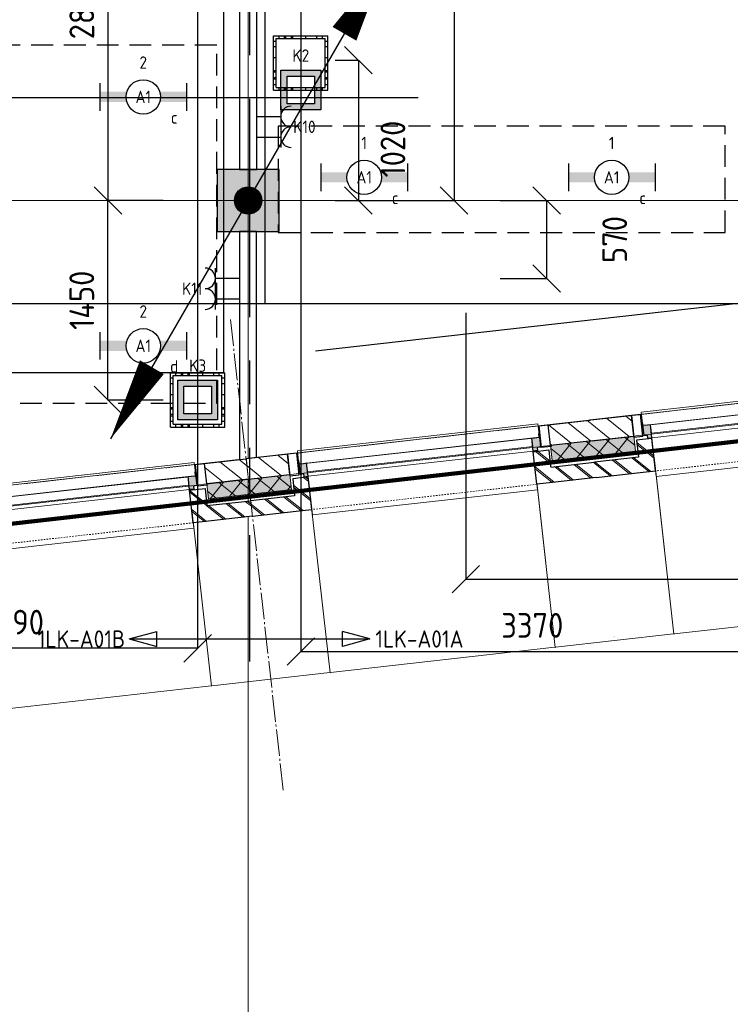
# Model space of a CAD drawing. Header units: millimetres. Extents: x -38031 to 110605, y -30229 to 92226.
# Tile 24 of 194: x 11448 to 16616, y -2345 to 4815. Entities that reach past the tile are written whole.
import ezdxf
from ezdxf.enums import TextEntityAlignment as Align

# ---------------------------------------------------------------- set-up
doc = ezdxf.new("R2010")
doc.units = ezdxf.units.MM
doc.header["$LTSCALE"] = 50
doc.set_wipeout_variables(frame=1)
doc.header["$PDMODE"] = 1
for name, pattern in [('HIDDEN', [9.525, 6.35, -3.175]), ('HIDDEN2', [4.7625, 3.175, -1.5875]), ('PHANTOM', [63.5, 31.75, -6.35, 6.35, -6.35, 6.35, -6.35]), ('STYLE_01', [0.41664, 0.20828, -0.20836]), ('STYLE_07', [1.875, 0.625, -0.20828, 0.625, -0.20836, 0.06943, -0.13893]), ('STYLE_11', [5, 3.888855, -0.416718, 0.277786, -0.416641])]:
    doc.linetypes.add(name, pattern=pattern)
for name, color, linetype, lineweight in [('00 ALGEMEEN', 7, 'Continuous', 15), ('05 LINE-.Stramien', 1, 'STYLE_11', 15), ('05 LINE-0.10 grijs', 8, 'Continuous', 9), ('21 WAND BUITEN-21F_baksteen', 7, 'Continuous', 25), ('21 WAND BUITEN-21F_kalkzandsteen', 7, 'Continuous', 25), ('21 WAND BUITEN-29_isolatie', 1, 'Continuous', 15), ('Guides', 203, 'Continuous', 13), ('koppenmaten', 163, 'Continuous', 15), ('stramien', 1, 'Continuous', 15)]:
    doc.layers.add(name, color=color, linetype=linetype, lineweight=lineweight)
for name, color, linetype in [('AL$1A---_ALGEMEEN', 8, 'Continuous'), ('AL------_MAATVOERING', 2, 'Continuous'), ('AM$1A---_ARCERING', 8, 'Continuous'), ('AT$1A---_TEKST025', 8, 'Continuous'), ('BOUWKUNDIG', 8, 'Continuous'), ('brandscheiding', 5, 'HIDDEN'), ('EL6121--', 3, 'Continuous'), ('EL6212--_S', 4, 'Continuous'), ('EL6222--', 3, 'Continuous'), ('EL6311--', 3, 'Continuous'), ('Kastenscheiding', 4, 'PHANTOM'), ('LICHT_TEXT018', 1, 'Continuous'), ('versterkte strook', 7, 'Continuous'), ('Vloerdoos (2e)', 51, 'Continuous'), ('Vloerdoos (OUD)', 51, 'Continuous')]:
    doc.layers.add(name, color=color, linetype=linetype)
doc.styles.add('Arial', font='ARIAL.TTF')
doc.styles.add('BURO-018', font='iso.shx', dxfattribs={"height": 90})
doc.styles.add('BURO-035', font='ISO.shx', dxfattribs={"height": 175})
doc.styles.get("Standard").update_dxf_attribs({"font": 'iso.shx'})
doc.dimstyles.new('STABICAD', dxfattribs={"dimscale": 100, "dimtxt": 1.8, "dimasz": 2, "dimexe": 0, "dimexo": 2.5, "dimgap": 1.5, "dimtad": 0, "dimdec": 0, "dimrnd": 10, "dimzin": 0, "dimdsep": 46, "dimtxsty": 'Standard', "dimblk1": 'OBLIQUE', "dimblk2": 'OBLIQUE', "dimsah": 1, "dimcen": -3, "dimadec": 0, "dimazin": 0, "dimtfac": 1, "dimtdec": 0, "dimtofl": 0, "dimtmove": 2, "dimatfit": 3, "dimfxl": 0, "dimtvp": 1.055556, "dimtolj": 1, "dimtzin": 0, "dimarcsym": 0})
doc.dimstyles.new('VyA', dxfattribs={"dimtxt": 2.272868, "dimasz": 2.120801, "dimexe": 1.5, "dimexo": 1.59, "dimgap": 0.5, "dimtad": 1, "dimdec": 0, "dimzin": 11, "dimtxsty": 'Arial', "dimblk": 'VW_SLASH', "dimcen": 0, "dimdle": 1, "dimazin": 0, "dimtfac": 0.8, "dimtdec": 0, "dimtix": 1, "dimtmove": 0, "dimatfit": 0, "dimldrblk": 'VW_FILLEDARROW', "dimfxl": 0, "dimfrac": 2, "dimtolj": 1, "dimtzin": 11, "dimarcsym": 0})
pattern_1 = [(45, (0, 0), (70.7107, -70.7107), []), (45, (7.07, -7.07), (70.7107, -70.7107), [])]
pattern_2 = [(135, (0, 0), (70.7107, 70.7107), []), (45, (299.34, -299.34), (70.7107, -70.7107), [])]
pattern_3 = [(45, (0, 0), (70.7107, -70.7107), [])]

# ---------------------------------------------------------------- blocks, each defined once
blk = doc.blocks.new('_Oblique')
at = {"color": 0, "linetype": 'ByBlock', "lineweight": -2}
blk.add_line((-0.5, -0.5), (0.5, 0.5), dxfattribs=at)
blk = doc.blocks.new('*D173')
at = {"layer": 'AL------_MAATVOERING', "color": 0, "lineweight": -2}
for p, q in [((14692.4, 2682.9), (14692.4, 745.8)), ((20610, 1948.4), (20610, 745.8)), ((14692.4, 745.8), (20610, 745.8))]:
    blk.add_line(p, q, dxfattribs=at)
at = {"layer": 'Defpoints', "color": 0}
for p in [(14692.4, 2932.9), (20610, 2198.4), (20610, 745.8)]:
    blk.add_point(p, dxfattribs=at)
at = {"layer": 'AL------_MAATVOERING', "color": 0, "lineweight": -2, "xscale": 200, "yscale": 200, "zscale": 200, "rotation": 180}
blk.add_blockref('_Oblique', (14692.4, 745.8), dxfattribs=at)
at = {"layer": 'AL------_MAATVOERING', "color": 0, "lineweight": -2, "xscale": 200, "yscale": 200, "zscale": 200}
blk.add_blockref('_Oblique', (20610, 745.8), dxfattribs=at)
at = {"layer": 'AL------_MAATVOERING', "color": 0, "insert": (17651.2, 935.8), "char_height": 180, "attachment_point": 5}
blk.add_mtext('\\A1;5920', dxfattribs=at)
blk = doc.blocks.new('*D174')
at = {"layer": 'AL------_MAATVOERING', "color": 0, "lineweight": -2}
for p, q in [((13492.4, 9998.4), (13492.4, 220.4)), ((16860, 9998.4), (16860, 220.4)), ((13492.4, 220.4), (16860, 220.4))]:
    blk.add_line(p, q, dxfattribs=at)
at = {"layer": 'Defpoints', "color": 0}
for p in [(13492.4, 10248.4), (16860, 10248.4), (16860, 220.4)]:
    blk.add_point(p, dxfattribs=at)
at = {"layer": 'AL------_MAATVOERING', "color": 0, "lineweight": -2, "xscale": 200, "yscale": 200, "zscale": 200, "rotation": 180}
blk.add_blockref('_Oblique', (13492.4, 220.4), dxfattribs=at)
at = {"layer": 'AL------_MAATVOERING', "color": 0, "lineweight": -2, "xscale": 200, "yscale": 200, "zscale": 200}
blk.add_blockref('_Oblique', (16860, 220.4), dxfattribs=at)
at = {"layer": 'AL------_MAATVOERING', "color": 0, "insert": (15176.2, 410.4), "char_height": 180, "attachment_point": 5}
blk.add_mtext('\\A1;3370', dxfattribs=at)
blk = doc.blocks.new('*D175')
at = {"layer": 'AL------_MAATVOERING', "color": 0, "lineweight": -2}
for p, q in [((10050, 16248.4), (10050, 243.8)), ((12742.4, 16248.4), (12742.4, 243.8)), ((12742.4, 243.8), (10050, 243.8))]:
    blk.add_line(p, q, dxfattribs=at)
at = {"layer": 'Defpoints', "color": 0}
for p in [(10050, 16498.4), (12742.4, 16498.4), (10050, 243.8)]:
    blk.add_point(p, dxfattribs=at)
at = {"layer": 'AL------_MAATVOERING', "color": 0, "lineweight": -2, "xscale": 200, "yscale": 200, "zscale": 200, "rotation": 180}
blk.add_blockref('_Oblique', (10050, 243.8), dxfattribs=at)
at = {"layer": 'AL------_MAATVOERING', "color": 0, "lineweight": -2, "xscale": 200, "yscale": 200, "zscale": 200}
blk.add_blockref('_Oblique', (12742.4, 243.8), dxfattribs=at)
at = {"layer": 'AL------_MAATVOERING', "color": 0, "insert": (11396.2, 433.8), "char_height": 180, "attachment_point": 5}
blk.add_mtext('\\A1;2690', dxfattribs=at)
blk = doc.blocks.new('*D177')
at = {"layer": 'AL------_MAATVOERING', "color": 0, "lineweight": -2}
for p, q in [((14942.4, 3500), (15280.8, 3500)), ((15280.8, 2932.9), (15280.8, 3500)), ((14942.4, 2932.9), (15280.8, 2932.9))]:
    blk.add_line(p, q, dxfattribs=at)
at = {"layer": 'Defpoints', "color": 0}
for p in [(14692.4, 3500), (15280.8, 3500), (14692.4, 2932.9)]:
    blk.add_point(p, dxfattribs=at)
at = {"layer": 'AL------_MAATVOERING', "color": 0, "lineweight": -2, "xscale": 200, "yscale": 200, "zscale": 200}
for p, rotation in [((15280.8, 3500), 90), ((15280.8, 2932.9), 270)]:
    blk.add_blockref('_Oblique', p, dxfattribs=dict(at, rotation=rotation))
at = {"layer": 'AL------_MAATVOERING', "color": 0, "insert": (15775.8, 3216.5), "char_height": 180, "attachment_point": 5, "rotation": 90}
blk.add_mtext('\\A1;570', dxfattribs=at)
blk = doc.blocks.new('*D181')
at = {"layer": 'AL------_MAATVOERING', "color": 0, "lineweight": -2}
for p, q in [((13742.4, 7648.4), (14606.9, 7648.4)), ((14606.9, 7648.4), (14606.9, 3500)), ((13742.4, 3500), (14606.9, 3500))]:
    blk.add_line(p, q, dxfattribs=at)
at = {"layer": 'Defpoints', "color": 0}
for p in [(13492.4, 7648.4), (13492.4, 3500), (14606.9, 3500)]:
    blk.add_point(p, dxfattribs=at)
at = {"layer": 'AL------_MAATVOERING', "color": 0, "lineweight": -2, "xscale": 200, "yscale": 200, "zscale": 200}
for p, rotation in [((14606.9, 7648.4), 90), ((14606.9, 3500), 270)]:
    blk.add_blockref('_Oblique', p, dxfattribs=dict(at, rotation=rotation))
at = {"layer": 'AL------_MAATVOERING', "color": 0, "insert": (14416.9, 5574.2), "char_height": 180, "attachment_point": 5, "rotation": 90}
blk.add_mtext('\\A1;4150', dxfattribs=at)
blk = doc.blocks.new('*D182')
at = {"layer": 'AL------_MAATVOERING', "color": 0, "lineweight": -2}
for p, q in [((13742.4, 4520.2), (13911.2, 4520.2)), ((13911.2, 4520.2), (13911.2, 3500)), ((13742.4, 3500), (13911.2, 3500))]:
    blk.add_line(p, q, dxfattribs=at)
at = {"layer": 'Defpoints', "color": 0}
for p in [(13492.4, 4520.2), (13492.4, 3500), (13911.2, 3500)]:
    blk.add_point(p, dxfattribs=at)
at = {"layer": 'AL------_MAATVOERING', "color": 0, "lineweight": -2, "xscale": 200, "yscale": 200, "zscale": 200}
for p, rotation in [((13911.2, 4520.2), 90), ((13911.2, 3500), 270)]:
    blk.add_blockref('_Oblique', p, dxfattribs=dict(at, rotation=rotation))
at = {"layer": 'AL------_MAATVOERING', "color": 0, "insert": (14162.5, 3874.2), "char_height": 180, "attachment_point": 5, "rotation": 90}
blk.add_mtext('\\A1;1020', dxfattribs=at)
blk = doc.blocks.new('*D190')
at = {"layer": 'AL------_MAATVOERING', "color": 0, "lineweight": -2}
for p, q in [((12492.4, 3500), (12090.1, 3500)), ((12090.1, 2049.2), (12090.1, 3500)), ((12492.4, 2049.2), (12090.1, 2049.2))]:
    blk.add_line(p, q, dxfattribs=at)
at = {"layer": 'Defpoints', "color": 0}
for p in [(12090.1, 3500), (12742.4, 3500), (12742.4, 2049.2)]:
    blk.add_point(p, dxfattribs=at)
at = {"layer": 'AL------_MAATVOERING', "color": 0, "lineweight": -2, "xscale": 200, "yscale": 200, "zscale": 200}
for p, rotation in [((12090.1, 3500), 90), ((12090.1, 2049.2), 270)]:
    blk.add_blockref('_Oblique', p, dxfattribs=dict(at, rotation=rotation))
at = {"layer": 'AL------_MAATVOERING', "color": 0, "insert": (11900.1, 2774.6), "char_height": 180, "attachment_point": 5, "rotation": 90}
blk.add_mtext('\\A1;1450', dxfattribs=at)
blk = doc.blocks.new('*D191')
at = {"layer": 'AL------_MAATVOERING', "color": 0, "lineweight": -2}
for p, q in [((12492.4, 6298.4), (12090.1, 6298.4)), ((12090.1, 6298.4), (12090.1, 3500)), ((12492.4, 3500), (12090.1, 3500))]:
    blk.add_line(p, q, dxfattribs=at)
at = {"layer": 'Defpoints', "color": 0}
for p in [(12742.4, 6298.4), (12090.1, 3500), (12742.4, 3500)]:
    blk.add_point(p, dxfattribs=at)
at = {"layer": 'AL------_MAATVOERING', "color": 0, "lineweight": -2, "xscale": 200, "yscale": 200, "zscale": 200}
for p, rotation in [((12090.1, 6298.4), 90), ((12090.1, 3500), 270)]:
    blk.add_blockref('_Oblique', p, dxfattribs=dict(at, rotation=rotation))
at = {"layer": 'AL------_MAATVOERING', "color": 0, "insert": (11900.1, 4899.2), "char_height": 180, "attachment_point": 5, "rotation": 90}
blk.add_mtext('\\A1;2800', dxfattribs=at)
blk = doc.blocks.new('1115B6630')
at = {"color": 0}
for p, q in [((-6.3, 2), (-6.3, -2)), ((6.3, 2), (6.3, -2))]:
    blk.add_line(p, q, dxfattribs=at)
at = {"color": 0, "linetype": 'Continuous'}
blk.add_circle((0, 0), 2.5, dxfattribs=at)
at = {"color": 0}
for points in [[(-2.5, 0.75), (-6.3, 0.75), (-2.5, -0.75), (-6.3, -0.75)], [(2.5, 0.75), (6.3, 0.75), (2.5, -0.75), (6.3, -0.75)]]:
    blk.add_solid(points, dxfattribs=at)
at = {"color": 0, "linetype": 'Continuous', "style": 'BURO-018'}
for tag, p in [('E_GKAST', (0, 8)), ('E_GROEP', (0, 5)), ('E_SGROEP', (4.5, 5)), ('E_ARMCODE', (0, 0)), ('E_SLET', (4.5, -3))]:
    blk.add_attdef(tag, text='', height=1.8, dxfattribs=at).set_placement(p, align=Align.MIDDLE)
blk = doc.blocks.new('E00414')
at = {"color": 0, "linetype": 'Continuous'}
for p, q in [((-2.9, -2.9), (-2.9, 2.9)), ((-2.9, 2.9), (2.9, 2.9)), ((2.9, 2.9), (2.9, -2.9)), ((-2, 2), (2, 2)), ((-2, -2), (-2, 2)), ((2, 2), (2, -2)), ((2, -2), (-2, -2)), ((2.9, -2.9), (-2.9, -2.9))]:
    blk.add_line(p, q, dxfattribs=at)
at = {"color": 0}
for points in [[(-2.9, 2.9), (2.9, 2.9), (-2, 2), (2, 2)], [(-2, -2), (-2.9, -2.9), (-2, 2), (-2.9, 2.9)], [(2, 2), (2.9, 2.9), (2, -2), (2.9, -2.9)], [(2, -2), (2.9, -2.9), (-2, -2), (-2.9, -2.9)]]:
    blk.add_solid(points, dxfattribs=at)
at = {"color": 0, "linetype": 'Continuous', "style": 'BURO-018'}
for tag, p in [('E_GKAST', (0, 8)), ('E_GROEP', (0, 5)), ('E_SGROEP', (4.5, 5))]:
    blk.add_attdef(tag, text='', height=1.8, dxfattribs=at).set_placement(p, align=Align.MIDDLE)
at = {"color": 0, "linetype": 'Continuous', "style": 'BURO-018', "flags": 1}
for tag, p in [('E_VERMCODE', (13, 5)), ('E_MATCODE', (0, 0))]:
    blk.add_attdef(tag, text='', height=1.8, dxfattribs=at).set_placement(p, align=Align.MIDDLE)
blk = doc.blocks.new('E00126')
at = {"color": 0, "linetype": 'Continuous'}
for p, q in [((-3, 4.5), (3, 4.5)), ((-1.5, 1), (-1.5, 4.5)), ((1.5, 1), (1.5, 4.5))]:
    blk.add_line(p, q, dxfattribs=at)
for centre in [(-1.5, 6), (1.5, 6)]:
    blk.add_arc(centre, 1.5, 180, 0, dxfattribs=at)
at = {"color": 0, "linetype": 'Continuous', "style": 'BURO-018'}
for tag, p in [('E_GKAST', (0, 11.5)), ('E_GROEP', (0, 8.5)), ('E_SGROEP', (4.5, 8.5))]:
    blk.add_attdef(tag, text='', height=1.8, dxfattribs=at).set_placement(p, align=Align.MIDDLE)
at = {"color": 0, "linetype": 'Continuous', "style": 'BURO-018', "flags": 1}
for tag, p in [('E_VERMCODE', (13, 8.5)), ('E_MATCODE', (0, 0))]:
    blk.add_attdef(tag, text='', height=1.8, dxfattribs=at).set_placement(p, align=Align.MIDDLE)
blk = doc.blocks.new('E00170')
at = {"color": 0, "linetype": 'Continuous'}
for q in [(5, 8.66), (-5, -8.66)]:
    blk.add_line((0, 0), q, dxfattribs=at)
for points in [[(5, 8.66, 0, 1, 0), (3.5, 6.062, 1, 1, 0)], [(-5, -8.66, 0, 1, 0), (-3.5, -6.062, 1, 1, 0)]]:
    blk.add_lwpolyline(points, format="xyseb", dxfattribs=at)
at = {"color": 0, "const_width": 0.5}
blk.add_lwpolyline([(-0.25, 0, 1), (0.25, 0, 1)], format="xyb", close=True, dxfattribs=at)
at = {"color": 0, "linetype": 'Continuous'}
blk.add_circle((0, 0), 0.5, dxfattribs=at)
blk = doc.blocks.new('E00160')
at = {"color": 0, "linetype": 'Continuous'}
for p, q in [((-17.5, 0), (-13.5, 1.07)), ((-17.5, 0), (17.5, 0)), ((-17.5, 0), (-13.5, -1.07)), ((-13.5, -1.07), (-13.5, 1.07)), ((17.5, 0), (13.5, 1.07)), ((13.5, -1.07), (13.5, 1.07)), ((17.5, 0), (13.5, -1.07))]:
    blk.add_line(p, q, dxfattribs=at)
at = {"color": 0, "linetype": 'Continuous', "style": 'BURO-035'}
for tag, p in [('E_TEXT2', (-22.5, 0)), ('E_TEXT1', (22.5, 0))]:
    blk.add_attdef(tag, text='', height=3.5, dxfattribs=at).set_placement(p, align=Align.MIDDLE)
blk = doc.blocks.new('VLOERDOOS (2e)')
at = {"layer": 'Vloerdoos (OUD)'}
for p, q in [((0, 395), (395, 395)), ((0, 395), (0, 0)), ((20, 375), (20, 20)), ((20, 375), (375, 375)), ((40, 375), (40, 395)), ((80, 375), (80, 395)), ((90, 375), (90, 395)), ((130, 375), (130, 395)), ((140, 375), (140, 395)), ((235, 375), (235, 395)), ((315, 375), (315, 395)), ((355, 375), (355, 395)), ((375, 375), (375, 20)), ((395, 395), (395, 0)), ((0, 355), (20, 355)), ((0, 315), (20, 315)), ((0, 305), (20, 305)), ((375, 355), (395, 355)), ((375, 315), (395, 315)), ((375, 305), (395, 305)), ((0, 265), (20, 265)), ((0, 255), (20, 255)), ((375, 265), (395, 265)), ((375, 255), (395, 255)), ((0, 160), (20, 160)), ((375, 160), (395, 160)), ((0, 80), (20, 80)), ((375, 80), (395, 80)), ((0, 40), (20, 40)), ((0, 0), (395, 0)), ((20, 20), (375, 20)), ((40, 0), (40, 20)), ((80, 0), (80, 20)), ((90, 0), (90, 20)), ((130, 0), (130, 20)), ((140, 0), (140, 20)), ((235, 0), (235, 20)), ((315, 0), (315, 20)), ((355, 0), (355, 20)), ((375, 40), (395, 40))]:
    blk.add_line(p, q, dxfattribs=at)
blk = doc.blocks.new('VW_SLASH')
at = {"layer": 'AL$1A---_ALGEMEEN', "color": 0, "linetype": 'ByBlock', "lineweight": -2}
blk.add_line((0, 0), (-1, 0), dxfattribs=at)
at = {"layer": 'AL$1A---_ALGEMEEN', "color": 0, "linetype": 'ByBlock', "lineweight": 5}
blk.add_line((0.5, 0.5), (-0.5, -0.5), dxfattribs=at)
blk = doc.blocks.new('*D1092')
at = {"layer": 'koppenmaten', "color": 0, "lineweight": -2}
for p, q in [((-72517.5, -170.4), (-72517.5, -1464.8)), ((-70869.5, -170.4), (-70869.5, -1464.8)), ((-72515.4, -1463.3), (-70871.6, -1463.3))]:
    blk.add_line(p, q, dxfattribs=at)
at = {"layer": 'koppenmaten', "color": 0, "lineweight": -2, "xscale": 2.12080078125, "yscale": 2.12080078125, "zscale": 2.12080078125, "rotation": 180}
blk.add_blockref('VW_SLASH', (-72517.5, -1463.3), dxfattribs=at)
at = {"layer": 'koppenmaten', "color": 0, "lineweight": -2, "xscale": 2.12080078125, "yscale": 2.12080078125, "zscale": 2.12080078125}
blk.add_blockref('VW_SLASH', (-70869.5, -1463.3), dxfattribs=at)
at = {"layer": 'AT$1A---_TEKST025', "insert": (-71693.5, -1437.1), "char_height": 2.273, "attachment_point": 5, "style": 'Arial'}
blk.add_mtext('\\A1;13K+V=82400', dxfattribs=at)
blk = doc.blocks.new('VW_FILLEDARROW')
at = {"layer": 'AL$1A---_ALGEMEEN', "color": 0, "lineweight": -2}
blk.add_solid([(0, 0), (0.5, 0.5), (0.5, -0.5)], dxfattribs=at)
blk = doc.blocks.new('*D1093')
at = {"layer": 'koppenmaten', "color": 0, "lineweight": -2}
for p, q in [((-73385.5, -234), (-73385.5, -1464.8)), ((-72517.5, -234), (-72517.5, -1464.8)), ((-73383.4, -1463.3), (-72519.6, -1463.3))]:
    blk.add_line(p, q, dxfattribs=at)
at = {"layer": 'koppenmaten', "color": 0, "lineweight": -2, "xscale": 2.12080078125, "yscale": 2.12080078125, "zscale": 2.12080078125, "rotation": 180}
blk.add_blockref('VW_SLASH', (-73385.5, -1463.3), dxfattribs=at)
at = {"layer": 'koppenmaten', "color": 0, "lineweight": -2, "xscale": 2.12080078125, "yscale": 2.12080078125, "zscale": 2.12080078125}
blk.add_blockref('VW_SLASH', (-72517.5, -1463.3), dxfattribs=at)
at = {"layer": 'AT$1A---_TEKST025', "insert": (-72951.5, -1437.1), "char_height": 2.273, "attachment_point": 5, "style": 'Arial'}
blk.add_mtext('\\A1;7K-V=43400', dxfattribs=at)
blk = doc.blocks.new('*D1143')
at = {"layer": 'koppenmaten', "color": 0, "lineweight": -2}
for p, q in [((-75033.5, -214), (-75033.5, -1464.8)), ((-73385.5, -170.4), (-73385.5, -1464.8)), ((-75031.4, -1463.3), (-73387.6, -1463.3))]:
    blk.add_line(p, q, dxfattribs=at)
at = {"layer": 'koppenmaten', "color": 0, "lineweight": -2, "xscale": 2.12080078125, "yscale": 2.12080078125, "zscale": 2.12080078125, "rotation": 180}
blk.add_blockref('VW_SLASH', (-75033.5, -1463.3), dxfattribs=at)
at = {"layer": 'koppenmaten', "color": 0, "lineweight": -2, "xscale": 2.12080078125, "yscale": 2.12080078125, "zscale": 2.12080078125}
blk.add_blockref('VW_SLASH', (-73385.5, -1463.3), dxfattribs=at)
at = {"layer": 'AT$1A---_TEKST025', "insert": (-74209.5, -1437.1), "char_height": 2.273, "attachment_point": 5, "style": 'Arial'}
blk.add_mtext('\\A1;13K+V=82400', dxfattribs=at)
blk = doc.blocks.new('*D1144')
at = {"layer": 'koppenmaten', "color": 0, "lineweight": -2}
for p, q in [((-75033.5, -129), (-75033.5, -1464.8)), ((-75901, -170.4), (-75901, -1464.8)), ((-75898.9, -1463.3), (-75035.6, -1463.3))]:
    blk.add_line(p, q, dxfattribs=at)
at = {"layer": 'koppenmaten', "color": 0, "lineweight": -2, "xscale": 2.12080078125, "yscale": 2.12080078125, "zscale": 2.12080078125, "rotation": 180}
blk.add_blockref('VW_SLASH', (-75901, -1463.3), dxfattribs=at)
at = {"layer": 'koppenmaten', "color": 0, "lineweight": -2, "xscale": 2.12080078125, "yscale": 2.12080078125, "zscale": 2.12080078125}
blk.add_blockref('VW_SLASH', (-75033.5, -1463.3), dxfattribs=at)
at = {"layer": 'AT$1A---_TEKST025', "insert": (-75467.2, -1437.1), "char_height": 2.273, "attachment_point": 5, "style": 'Arial'}
blk.add_mtext('\\A1;7K-V=43375', dxfattribs=at)
blk = doc.blocks.new('zijdetail kozijn 2kops')
at = {"color": 0}
blk.add_wipeout([(-63, 420), (-130, 420), (-130, 262), (-63, 262)], dxfattribs=at).dxf.layer = 'AL$1A---_ALGEMEEN'
at = {"layer": 'AM$1A---_ARCERING', "linetype": 'Continuous', "lineweight": 0}
blk.add_hatch(color=256, dxfattribs=at).paths.add_polyline_path([(-54.2, 338), (-54.2, 366), (-56, 366), (-56, 266), (-31, 266), (-31, 243), (0, 243), (0, 338), (-22, 338)])
at = {"layer": 'AL$1A---_ALGEMEEN', "color": 0}
for points in [[(-63, 420), (-130, 420), (-130, 262), (-63, 262)], [(-54.2, 338), (-54.2, 366), (-56, 366), (-56, 266), (-31, 266), (-31, 243), (0, 243), (0, 338), (-22, 338)]]:
    blk.add_lwpolyline(points, close=True, dxfattribs=at)
blk = doc.blocks.new('31x_alu-1e-mk106b-p')
at = {"color": 0}
blk.add_wipeout([(-338, 1648), (-338, 0), (-276, 0), (-276, 1648)], dxfattribs=at).dxf.layer = '05 LINE-0.10 grijs'
at = {"layer": '05 LINE-0.10 grijs', "color": 0}
for points in [[(-435, 1704), (-338, 1704), (-338, -56), (-435, -56)], [(-338, 1648), (-338, 0), (-276, 0), (-276, 1648)]]:
    blk.add_lwpolyline(points, close=True, dxfattribs=at)
at = {"layer": '00 ALGEMEEN', "color": 0, "xscale": -1, "rotation": 90}
blk.add_blockref('zijdetail kozijn 2kops', (0, 1648), dxfattribs=at)
at = {"layer": '00 ALGEMEEN', "color": 0, "rotation": 90}
blk.add_blockref('zijdetail kozijn 2kops', (0, 0), dxfattribs=at)
at = {"layer": '05 LINE-0.10 grijs', "color": 0, "linetype": 'STYLE_01'}
blk.add_line((-420, 1711), (-420, -63), dxfattribs=at)
at = {"layer": '05 LINE-0.10 grijs', "color": 0}
blk.add_lwpolyline([(-243, 1648), (40, 1648), (40, 0), (-243, 0)], close=True, dxfattribs=at)
at = {"color": 0}
blk.add_wipeout([(-113, -113), (-113, -434), (0, -434), (0, -113), (0, 0), (-238, 0), (-238, -113), (-114, -113)], dxfattribs=at).dxf.layer = '21 WAND BUITEN-21F_baksteen'
at = {"layer": 'AM$1A---_ARCERING', "linetype": 'Continuous', "lineweight": 5}
h = blk.add_hatch(dxfattribs=at)
h.set_pattern_fill('BAKSTEEN', color=256, style=0, pattern_type=2)
h.set_pattern_definition(pattern_1)
edge = h.paths.add_edge_path()
edge.add_line((-113, -113), (-113, -434))
edge.add_line((-113, -434), (0, -434))
edge.add_line((0, -434), (0, -113))
edge.add_line((0, -113), (0, 0))
edge.add_line((0, 0), (-238, 0))
edge.add_line((-238, 0), (-238, -113))
edge.add_line((-238, -113), (-114, -113))
at = {"layer": 'AM$1A---_ARCERING', "linetype": 'Continuous', "lineweight": 0}
blk.add_hatch(color=256, dxfattribs=at).paths.add_polyline_path([(-160, -130), (-270, -130), (-270, -434), (-160, -434)])
at = {"layer": 'AM$1A---_ARCERING', "linetype": 'Continuous', "lineweight": 5}
h = blk.add_hatch(dxfattribs=at)
h.set_pattern_fill('ISOLATIE', color=256, style=0, pattern_type=2)
h.set_pattern_definition(pattern_2)
h.paths.add_polyline_path([(-160, -130), (-270, -130), (-270, -434), (-160, -434)])
at = {"layer": '05 LINE-0.10 grijs', "color": 0, "linetype": 'STYLE_01'}
blk.add_line((0, 1648), (0, 0), dxfattribs=at)
at = {"layer": '21 WAND BUITEN-21F_baksteen', "color": 0}
blk.add_line((-113, -113), (-113, -434), dxfattribs=at)
at = {"layer": '21 WAND BUITEN-21F_baksteen', "color": 0, "flags": 128}
blk.add_lwpolyline([(0, -434), (0, -113), (0, 0), (-238, 0), (-238, -113), (-114, -113)], dxfattribs=at)
at = {"layer": '21 WAND BUITEN-29_isolatie', "color": 0}
blk.add_line((-160, -434), (-160, -130), dxfattribs=at)
at = {"layer": '21 WAND BUITEN-29_isolatie', "color": 0, "flags": 128}
blk.add_lwpolyline([(-160, -130), (-270, -130), (-270, -434)], dxfattribs=at)
at = {"color": 0}
for points, layer in [([(-113, 1761), (-113, 2082), (0, 2082), (0, 1761), (0, 1648), (-238, 1648), (-238, 1761), (-114, 1761)], '21 WAND BUITEN-21F_baksteen'), ([(-420, -130), (-420, -434), (-270, -434), (-270, -130)], '21 WAND BUITEN-21F_kalkzandsteen')]:
    blk.add_wipeout(points, dxfattribs=at).dxf.layer = layer
at = {"layer": 'AM$1A---_ARCERING', "linetype": 'Continuous', "lineweight": 0}
blk.add_hatch(color=256, dxfattribs=at).paths.add_polyline_path([(-160, 1778), (-270, 1778), (-270, 2082), (-160, 2082)])
at = {"layer": 'AM$1A---_ARCERING', "linetype": 'Continuous', "lineweight": 5}
h = blk.add_hatch(dxfattribs=at)
h.set_pattern_fill('ISOLATIE', color=256, style=0, pattern_type=2)
h.set_pattern_definition(pattern_2)
h.paths.add_polyline_path([(-160, 1778), (-270, 1778), (-270, 2082), (-160, 2082)])
h = blk.add_hatch(dxfattribs=at)
h.set_pattern_fill('BAKSTEEN', color=256, style=0, pattern_type=2)
h.set_pattern_definition(pattern_1)
edge = h.paths.add_edge_path()
edge.add_line((-113, 1761), (-113, 2082))
edge.add_line((-113, 2082), (0, 2082))
edge.add_line((0, 2082), (0, 1761))
edge.add_line((0, 1761), (0, 1648))
edge.add_line((0, 1648), (-238, 1648))
edge.add_line((-238, 1648), (-238, 1761))
edge.add_line((-238, 1761), (-114, 1761))
h = blk.add_hatch(dxfattribs=at)
h.set_pattern_fill('KALKZANDSTEEN', color=256, style=0, pattern_type=2)
h.set_pattern_definition(pattern_3)
h.paths.add_polyline_path([(-420, -130), (-420, -434), (-270, -434), (-270, -130)])
at = {"layer": '21 WAND BUITEN-21F_baksteen', "color": 0}
blk.add_line((-113, 1761), (-113, 2082), dxfattribs=at)
at = {"layer": '21 WAND BUITEN-21F_baksteen', "color": 0, "flags": 128}
blk.add_lwpolyline([(0, 2082), (0, 1761), (0, 1648), (-238, 1648), (-238, 1761), (-114, 1761)], dxfattribs=at)
at = {"layer": '21 WAND BUITEN-21F_kalkzandsteen', "color": 0}
blk.add_line((-420, -130), (-420, -434), dxfattribs=at)
at = {"layer": '21 WAND BUITEN-21F_kalkzandsteen', "color": 0, "flags": 128}
blk.add_lwpolyline([(-270, -434), (-270, -130), (-420, -130)], dxfattribs=at)
at = {"layer": '21 WAND BUITEN-29_isolatie', "color": 0}
blk.add_line((-160, 2082), (-160, 1778), dxfattribs=at)
at = {"layer": '21 WAND BUITEN-29_isolatie', "color": 0, "flags": 128}
blk.add_lwpolyline([(-160, 1778), (-270, 1778), (-270, 2082)], dxfattribs=at)
at = {"color": 0}
blk.add_wipeout([(-420, 1778), (-420, 2082), (-270, 2082), (-270, 1778)], dxfattribs=at).dxf.layer = '21 WAND BUITEN-21F_kalkzandsteen'
at = {"layer": 'AM$1A---_ARCERING', "linetype": 'Continuous', "lineweight": 5}
h = blk.add_hatch(dxfattribs=at)
h.set_pattern_fill('KALKZANDSTEEN', color=256, style=0, pattern_type=2)
h.set_pattern_definition(pattern_3)
h.paths.add_polyline_path([(-420, 1778), (-420, 2082), (-270, 2082), (-270, 1778)])
at = {"layer": '21 WAND BUITEN-21F_kalkzandsteen', "color": 0}
blk.add_line((-420, 1778), (-420, 2082), dxfattribs=at)
at = {"layer": '21 WAND BUITEN-21F_kalkzandsteen', "color": 0, "flags": 128}
blk.add_lwpolyline([(-270, 2082), (-270, 1778), (-420, 1778)], dxfattribs=at)
blk = doc.blocks.new('*D1145')
at = {"layer": 'koppenmaten', "color": 0, "lineweight": -2}
for p, q in [((-77549, -170.4), (-77549, -1464.8)), ((-75901, -170.4), (-75901, -1464.8)), ((-77546.9, -1463.3), (-75903.1, -1463.3))]:
    blk.add_line(p, q, dxfattribs=at)
at = {"layer": 'koppenmaten', "color": 0, "lineweight": -2, "xscale": 2.12080078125, "yscale": 2.12080078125, "zscale": 2.12080078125, "rotation": 180}
blk.add_blockref('VW_SLASH', (-77549, -1463.3), dxfattribs=at)
at = {"layer": 'koppenmaten', "color": 0, "lineweight": -2, "xscale": 2.12080078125, "yscale": 2.12080078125, "zscale": 2.12080078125}
blk.add_blockref('VW_SLASH', (-75901, -1463.3), dxfattribs=at)
at = {"layer": 'AT$1A---_TEKST025', "insert": (-76725, -1437.1), "char_height": 2.273, "attachment_point": 5, "style": 'Arial'}
blk.add_mtext('\\A1;13K+V=82400', dxfattribs=at)
blk = doc.blocks.new('metselwerk zo gevel 1e verd')
at = {"layer": 'koppenmaten', "color": 8}
for base, p1, p2, override, picture, middle in [((-75033.5, -1463.28595), (-75901, -168.82735), (-75033.5, -127.44536), {"dimtxt": 2.272868, "dimgap": 25, "dimlfac": 50, "dimpost": '7K-V=<>', "dimtxsty": 'Arial', "dimtmove": 2}, '*D1144', (-75467.25, -1437.12471)), ((-73385.5, -1463.28595), (-75033.5, -212.44536), (-73385.5, -168.82735), {"dimtxt": 2.272868, "dimgap": 25, "dimlfac": 50, "dimpost": '13K+V=<>', "dimtxsty": 'Arial', "dimtmove": 2}, '*D1143', (-74209.5, -1437.12471)), ((-70869.5, -1463.28595), (-72517.5, -168.82735), (-70869.5, -168.82735), {"dimtxt": 2.272868, "dimgap": 25, "dimlfac": 50, "dimpost": '13K+V=<>', "dimtxsty": 'Arial', "dimtmove": 2}, '*D1092', (-71693.5, -1437.12471)), ((-72517.5, -1463.28595), (-73385.5, -232.44536), (-72517.5, -232.44536), {"dimtxt": 2.272868, "dimgap": 25, "dimlfac": 50, "dimpost": '7K-V=<>', "dimtxsty": 'Arial', "dimtmove": 2}, '*D1093', (-72951.5, -1437.12471))]:
    dim = blk.add_linear_dim(base=base, p1=p1, p2=p2, dimstyle='VyA', override=override, dxfattribs=at)
    dim.commit()
    dim.dimension.update_dxf_attribs({"geometry": picture, "text_midpoint": middle})
at = {"layer": '00 ALGEMEEN', "color": 8, "rotation": 269.999999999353}
blk.add_blockref('31x_alu-1e-mk106b-p', (-72517.5, -270.32735), dxfattribs=at)
blk.add_blockref('31x_alu-1e-mk106b-p', (-75033.5, -270.32735), dxfattribs=at)
blk.add_blockref('31x_alu-1e-mk106b-p', (-77549, -270.32735), dxfattribs=at)
at = {"layer": '05 LINE-.Stramien', "color": 8}
blk.add_line((-75467, -2275.00786), (-75467, 1174.99214), dxfattribs=at)
at = {"layer": 'Guides', "color": 8}
for p, q in [((-93461, 150), (15460, 150)), ((-93461, 0), (15460, 0))]:
    blk.add_line(p, q, dxfattribs=at)
at = {"layer": 'koppenmaten', "color": 8}
dim = blk.add_linear_dim(base=(-75901, -1463.28595), p1=(-77549, -168.82735), p2=(-75901, -168.82735), dimstyle='VyA', override={"dimtxt": 2.272868, "dimgap": 25, "dimlfac": 50, "dimpost": '13K+V=<>', "dimtxsty": 'Arial', "dimtmove": 2}, dxfattribs=at)
dim.commit()
dim.dimension.update_dxf_attribs({"geometry": '*D1145', "text_midpoint": (-76725, -1437.12471)})
blk = doc.blocks.new('200254 W 211 30-06-2008')
at = {"layer": 'AL$1A---_ALGEMEEN'}
for points in [[(19014.31, 3111.95), (19000.21, 3111.95), (19000.21, 3036.95), (19107.21, 3036.95), (19107.21, 3048.95), (19215.21, 3048.95), (19215.21, 3060.95), (19293.43, 3060.95), (19293.43, 3296.86), (19291.65, 3296.86), (19291.65, 3307.22), (19293.43, 3307.22), (19293.43, 3425.06), (19244.95, 3425.06), (19244.95, 3335.13), (19242.05, 3335.13), (19234.33, 3335.13), (19219.33, 3335.13), (19219.33, 3223.35), (19014.31, 3223.35)], [(19582.45, 3095.2), (19514.43, 3095.2), (19514.43, 3083.06), (19406.43, 3083.06), (19406.43, 3070.92), (19388.23, 3070.92), (19299.43, 3070.92), (19299.43, 3273.7), (19370.83, 3273.7), (19370.83, 3289.4), (19582.45, 3289.4)]]:
    blk.add_lwpolyline(points, close=True, dxfattribs=at)
at = {"layer": 'stramien', "linetype": 'STYLE_07', "ltscale": 50}
blk.add_line((18923.73, 3085.95), (21069.72, 3085.95), dxfattribs=at)
for points in [[(19295.7, 3229.57), (19295.7, 3090.45), (19298.2, 3090.45), (19298.2, 3229.57)], [(19295.68, 3047.53), (19298.18, 3047.53), (19298.18, 3081.45), (19295.68, 3081.45)]]:
    blk.add_wipeout(points).dxf.layer = 'AL$1A---_ALGEMEEN'
at = {"layer": 'AM$1A---_ARCERING', "linetype": 'Continuous', "lineweight": 0}
blk.add_hatch(color=256, dxfattribs=at).paths.add_polyline_path([(19292.45, 3081.45), (19301.45, 3081.45), (19301.45, 3090.45), (19292.45, 3090.45)])
at = {"layer": 'AL$1A---_ALGEMEEN'}
for points in [[(19295.7, 3229.57), (19295.7, 3090.45), (19298.2, 3090.45), (19298.2, 3229.57)], [(19292.45, 3081.45), (19301.45, 3081.45), (19301.45, 3090.45), (19292.45, 3090.45)], [(19295.68, 3047.53), (19298.18, 3047.53), (19298.18, 3081.45), (19295.68, 3081.45)]]:
    blk.add_lwpolyline(points, close=True, dxfattribs=at)
at = {"layer": 'stramien', "linetype": 'STYLE_07', "ltscale": 50}
for p, q in [((19296.95, 2737.41), (19296.95, 3316.41)), ((18888.74, 2999.55), (21031.95, 3240.24))]:
    blk.add_line(p, q, dxfattribs=at)
at = {"layer": '00 ALGEMEEN', "color": 0, "xscale": 0.02, "yscale": 0.02, "zscale": 0.02, "rotation": 6.40755072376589}
blk.add_blockref('metselwerk zo gevel 1e verd', (20796.89, 3213.85), dxfattribs=at)

msp = doc.modelspace()

# ---------------------------------------------------------------- block references
at = {"layer": 'BOUWKUNDIG', "xscale": 50, "yscale": 50, "zscale": 50}
msp.add_blockref('200254 W 211 30-06-2008', (-951737.5, -150797.3), dxfattribs=at)

# ---------------------------------------------------------------- next in the draw order: linework, layer by layer
at = {"layer": 'brandscheiding', "const_width": 30}
msp.add_lwpolyline([(15050, 46590), (-2480, 46590), (-2480, 29110), (9780, 29110), (9780, 16720), (-2690, 16720), (-2690, 12840), (-4290, 12840), (-4290, -630), (27516.7, 2979.6)], dxfattribs=at)
at = {"layer": 'Kastenscheiding'}
msp.add_line((13120.5, 23290.3), (13120.5, 147.8), dxfattribs=at)
at = {"layer": 'LICHT_TEXT018', "linetype": 'HIDDEN2'}
for points in [[(10022, 2027.3), (12881.7, 2027.3), (12881.7, 4628.5), (10022, 4628.5)], [(13328.5, 3268.4), (16578.5, 3268.4), (16578.5, 4040), (13328.5, 4040)]]:
    msp.add_lwpolyline(points, close=True, dxfattribs=at)
at = {"layer": 'versterkte strook'}
for p, q in [((13600.1, 2407.5), (101326.6, 12259.4)), ((-4181.9, 4250), (14345.1, 4250)), ((-4181.9, 2750), (14345.1, 2750))]:
    msp.add_line(p, q, dxfattribs=at)

# ---------------------------------------------------------------- next in the draw order: block references
at = {"layer": 'EL6121--', "xscale": 200, "yscale": 200, "zscale": 200}
msp.add_blockref('E00170', (13110, 3500), dxfattribs=at)
at = {"layer": 'EL6212--_S'}
ref = msp.add_blockref('E00160', (13120.5, 311.4), dxfattribs=dict(at, xscale=50, yscale=50, zscale=50))
ref.add_attrib('E_TEXT1', '1LK-A01A', dxfattribs={"layer": '0', "color": 2, "linetype": 'Continuous', "height": 125, "style": 'BURO-018'}).set_placement((14355.2, 311.4), align=Align.MIDDLE)
ref.add_attrib('E_TEXT2', '1LK-A01B', dxfattribs={"layer": '0', "color": 2, "linetype": 'Continuous', "height": 125, "style": 'BURO-018'}).set_placement((11897.4, 311.4), align=Align.MIDDLE)
at = {"layer": 'EL6222--'}
ref = msp.add_blockref('E00414', (13493, 4303.9), dxfattribs=dict(at, xscale=50, yscale=50, zscale=50))
ref.add_attrib('E_GROEP', 'K2', dxfattribs={"layer": '0', "color": 1, "linetype": 'Continuous', "height": 90, "style": 'BURO-018'}).set_placement((13493, 4553.9), align=Align.MIDDLE)
ref = msp.add_blockref('E00126', (13121.5, 4035.8), dxfattribs=dict(at, xscale=50, yscale=50, zscale=50, rotation=270))
ref.add_attrib('E_GROEP', 'K10', dxfattribs={"layer": '0', "color": 1, "linetype": 'Continuous', "height": 90, "style": 'BURO-018'}).set_placement((13519, 4035.8), align=Align.MIDDLE)
ref = msp.add_blockref('E00126', (13096.5, 2858.3), dxfattribs=dict(at, xscale=50, yscale=50, zscale=50, rotation=90))
ref.add_attrib('E_GROEP', 'K11', dxfattribs={"layer": '0', "color": 1, "linetype": 'Continuous', "height": 90, "style": 'BURO-018'}).set_placement((12703.2, 2858.3), align=Align.MIDDLE)
ref = msp.add_blockref('E00414', (12743, 2048.9), dxfattribs=dict(at, xscale=50, yscale=50, zscale=50))
ref.add_attrib('E_GROEP', 'K3', dxfattribs={"layer": '0', "color": 1, "linetype": 'Continuous', "height": 90, "style": 'BURO-018'}).set_placement((12743, 2298.9), align=Align.MIDDLE)
at = {"layer": 'EL6311--'}
ref = msp.add_blockref('1115B6630', (12347, 4253.2), dxfattribs=dict(at, xscale=50, yscale=50, zscale=50))
ref.add_attrib('E_ARMCODE', 'A1', dxfattribs={"layer": '0', "color": 1, "linetype": 'Continuous', "height": 90, "style": 'BURO-018'}).set_placement((12347, 4253.2), align=Align.MIDDLE)
ref.add_attrib('E_SLET', 'c', dxfattribs={"layer": '0', "color": 1, "linetype": 'Continuous', "height": 90, "style": 'BURO-018'}).set_placement((12572, 4103.2), align=Align.MIDDLE)
ref.add_attrib('E_GROEP', '2', dxfattribs={"layer": '0', "color": 1, "linetype": 'Continuous', "height": 90, "style": 'BURO-018'}).set_placement((12347, 4503.2), align=Align.MIDDLE)
ref = msp.add_blockref('1115B6630', (13953.5, 3668.4), dxfattribs=dict(at, xscale=50, yscale=50, zscale=50))
ref.add_attrib('E_ARMCODE', 'A1', dxfattribs={"layer": '0', "color": 1, "linetype": 'Continuous', "height": 90, "style": 'BURO-018'}).set_placement((13953.5, 3668.4), align=Align.MIDDLE)
ref.add_attrib('E_SLET', 'c', dxfattribs={"layer": '0', "color": 1, "linetype": 'Continuous', "height": 90, "style": 'BURO-018'}).set_placement((14178.5, 3518.4), align=Align.MIDDLE)
ref.add_attrib('E_GROEP', '1', dxfattribs={"layer": '0', "color": 1, "linetype": 'Continuous', "height": 90, "style": 'BURO-018'}).set_placement((13953.5, 3918.4), align=Align.MIDDLE)
ref = msp.add_blockref('1115B6630', (15753.5, 3668.4), dxfattribs=dict(at, xscale=50, yscale=50, zscale=50))
ref.add_attrib('E_ARMCODE', 'A1', dxfattribs={"layer": '0', "color": 1, "linetype": 'Continuous', "height": 90, "style": 'BURO-018'}).set_placement((15753.5, 3668.4), align=Align.MIDDLE)
ref.add_attrib('E_SLET', 'c', dxfattribs={"layer": '0', "color": 1, "linetype": 'Continuous', "height": 90, "style": 'BURO-018'}).set_placement((15978.5, 3518.4), align=Align.MIDDLE)
ref.add_attrib('E_GROEP', '1', dxfattribs={"layer": '0', "color": 1, "linetype": 'Continuous', "height": 90, "style": 'BURO-018'}).set_placement((15753.5, 3918.4), align=Align.MIDDLE)
ref = msp.add_blockref('1115B6630', (12347, 2443.1), dxfattribs=dict(at, xscale=50, yscale=50, zscale=50))
ref.add_attrib('E_ARMCODE', 'A1', dxfattribs={"layer": '0', "color": 1, "linetype": 'Continuous', "height": 90, "style": 'BURO-018'}).set_placement((12347, 2443.1), align=Align.MIDDLE)
ref.add_attrib('E_SLET', 'd', dxfattribs={"layer": '0', "color": 1, "linetype": 'Continuous', "height": 90, "style": 'BURO-018'}).set_placement((12572, 2293.1), align=Align.MIDDLE)
ref.add_attrib('E_GROEP', '2', dxfattribs={"layer": '0', "color": 1, "linetype": 'Continuous', "height": 90, "style": 'BURO-018'}).set_placement((12347, 2693.1), align=Align.MIDDLE)
at = {"layer": 'Vloerdoos (2e)', "rotation": 90}
for p in [(13689.3, 4302.3), (12939.3, 1852.7)]:
    msp.add_blockref('VLOERDOOS (2e)', p, dxfattribs=at)

# ---------------------------------------------------------------- next in the draw order: dimensions: what is measured, and where the dimension line sits
at = {"layer": 'AL------_MAATVOERING'}
for base, p1, p2, picture, middle in [((10050, 243.8), (12742.4, 16498.4), (10050, 16498.4), '*D175', (11396.2, 433.8)), ((16860, 220.4), (13492.4, 10248.4), (16860, 10248.4), '*D174', (15176.2, 410.4)), ((20610, 745.8), (14692.4, 2932.9), (20610, 2198.4), '*D173', (17651.2, 935.8))]:
    dim = msp.add_linear_dim(base=base, p1=p1, p2=p2, dimstyle='STABICAD', dxfattribs=at)
    dim.commit()
    dim.dimension.update_dxf_attribs({"geometry": picture, "text_midpoint": middle})
for base, p1, p2, picture, middle in [((14606.9, 3500), (13492.4, 7648.4), (13492.4, 3500), '*D181', (14416.9, 5574.2)), ((12090.1, 3500), (12742.4, 6298.4), (12742.4, 3500), '*D191', (11900.1, 4899.2)), ((12090.1, 3500), (12742.4, 2049.2), (12742.4, 3500), '*D190', (11900.1, 2774.6)), ((15280.8, 3500), (14692.4, 2932.9), (14692.4, 3500), '*D177', (15775.8, 3216.5))]:
    dim = msp.add_linear_dim(base=base, p1=p1, p2=p2, angle=90, dimstyle='STABICAD', dxfattribs=at)
    dim.commit()
    dim.dimension.update_dxf_attribs({"geometry": picture, "text_midpoint": middle})
dim = msp.add_linear_dim(base=(13911.2, 3500), p1=(13492.4, 4520.2), p2=(13492.4, 3500), angle=90, dimstyle='STABICAD', dxfattribs=at)
dim.commit()
dim.dimension.update_dxf_attribs({"geometry": '*D182', "text_midpoint": (14162.5, 3874.2), "dimtype": 160})

doc.saveas('drawing.dxf')
